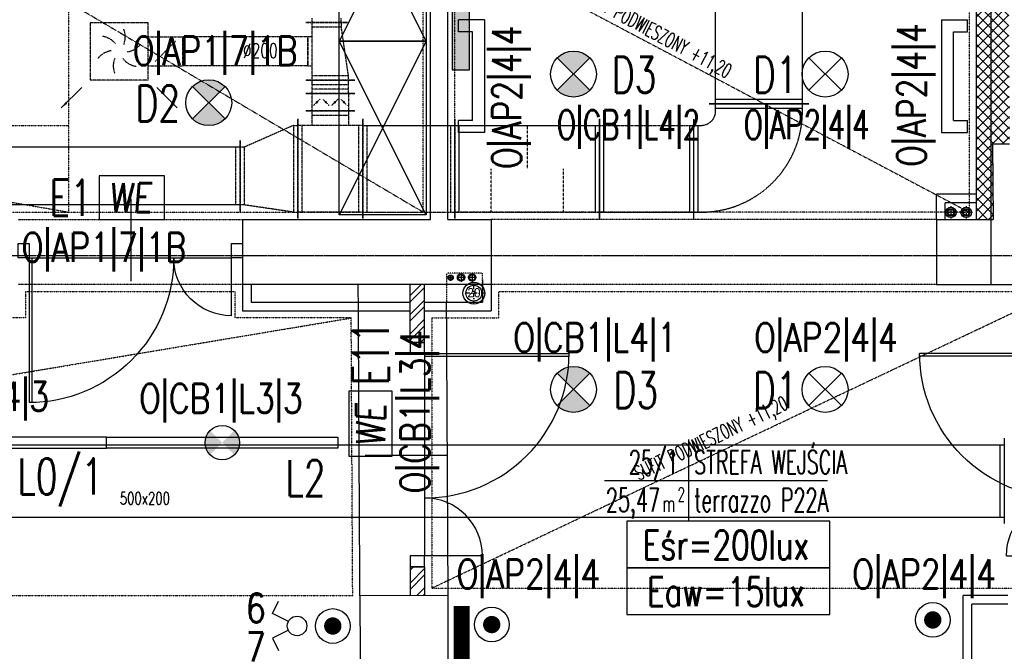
# Model space of a CAD drawing. Header units: inches. Extents: x -281236 to -70395, y 38777 to 102341.
# Tile 127 of 244: x -140252 to -139572, y 50783 to 51220. Entities that reach past the tile are written whole.
import ezdxf
from ezdxf.enums import TextEntityAlignment as Align

# ---------------------------------------------------------------- set-up
doc = ezdxf.new("R2010")
doc.units = ezdxf.units.IN
doc.header["$MEASUREMENT"] = 0
for name, pattern in [('00-inst$0$DASHDOT', [1, 0.5, -0.25, 0, -0.25]), ('CENTER', [2, 1.25, -0.25, 0.25, -0.25]), ('DASHDOT', [1, 0.5, -0.25, 0, -0.25]), ('DASHED', [0.75, 0.5, -0.25]), ('DASHED2', [0.375, 0.25, -0.125]), ('DIVIDE', [31.75, 12.7, -6.35, 0, -6.35, 0, -6.35])]:
    doc.linetypes.add(name, pattern=pattern)
doc.layers.get('0').update_dxf_attribs({"color": 101})
for name, color, linetype in [('Drz---drzwi', 5, 'Continuous'), ('E-90', 6, 'Continuous'), ('E-OPIS-POM', 6, 'Continuous'), ('E35', 6, 'Continuous'), ('E50', 3, 'Continuous'), ('FLUID-N17-50-ARRGR', 7, 'Continuous'), ('Ins-kan', 54, 'Continuous'), ('Ins-ppoz-opis', 240, 'Continuous'), ('Ins-went', 141, 'Continuous'), ('Ins-wod', 152, 'Continuous'), ('Mco-piony', 10, 'Continuous'), ('Os-osie glowne', 8, 'CENTER'), ('piony_K_nr', 240, 'Continuous'), ('Sc-cegla pelna', 32, 'Continuous'), ('Sc-cegla pelna-hatch', 8, 'Continuous'), ('Sc-cegla pustak', 42, 'Continuous'), ('Sc-gk', 120, 'Continuous'), ('Sc-nad', 5, 'DASHED2'), ('Sc-nadproza kon', 5, 'DASHED2'), ('Suf-widok', 8, 'Continuous'), ('W-otwor-strop', 126, 'Continuous'), ('Wym-wew', 8, 'Continuous'), ('Wyp-grzejniki', 56, 'Continuous'), ('Wyp-meble', 155, 'Continuous')]:
    doc.layers.add(name, color=color, linetype=linetype)
doc.layers.add('ha_sc_proj', color=251, linetype='Continuous', lineweight=13)
doc.layers.get('Wym-wew').off()
doc.styles.add('FDBES', font='simplex.shx')
doc.styles.add('KA wymiar', font='romans.shx', dxfattribs={"width": 0.6})
doc.styles.add('ROMANS', font='romans', dxfattribs={"width": 0.85})
doc.styles.add('tab-bud$0$ROMANS', font='romans', dxfattribs={"width": 0.7})
doc.styles.add('TYTUL2', font='ARIAL.TTF')
doc.linetypes.add('ZIGZAG', pattern='A,0.00254,-5.08,[131,ltypeshp.shx,S=5.08,R=0,X=-5.08,Y=0],-10.16,[131,ltypeshp.shx,S=5.08,R=180,X=5.08,Y=0],-5.08', length=20.32254)
doc.dimstyles.new('FDBES', dxfattribs={"dimscale": 50, "dimtxt": 4, "dimasz": 2.5, "dimexe": 0.8, "dimexo": 2, "dimgap": 1, "dimtad": 1, "dimdsep": 46, "dimtxsty": 'FDBES', "dimcen": 2.5, "dimclrd": 4, "dimclre": 5, "dimadec": 0, "dimazin": 0, "dimtfac": 1, "dimtmove": 0, "dimatfit": 3, "dimfxl": 0, "dimarcsym": 0})

# ---------------------------------------------------------------- blocks, each defined once
blk = doc.blocks.new('pow')
for p, q in [((0, 0.5229102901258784), (0, -0.5229102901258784)), ((-1.075294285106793, 0), (1.779711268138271, -1.13686837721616e-13))]:
    blk.add_line(p, q)
at = {"style": 'KA wymiar', "width": 0.6}
for s, height, p in [('2', 0.18, (-0.139230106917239, -0.269806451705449)), ('m', 0.21, (-0.3331997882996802, -0.4009838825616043))]:
    blk.add_text(s, height=height, dxfattribs=at).set_placement(p)
for tag, p in [('01', (-0.1310879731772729, 0.08442380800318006)), ('000.00', (-0.3636004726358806, -0.4009838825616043))]:
    blk.add_attdef(tag, text='', height=0.3, dxfattribs=at).set_placement(p, align=Align.RIGHT)
for tag, p in [('POMIESZCZENIE', (0.07092525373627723, 0.08442380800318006)), ('POSADZKA', (0.07092525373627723, -0.4009838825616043))]:
    blk.add_attdef(tag, p, '', height=0.3, dxfattribs=at)
blk = doc.blocks.new('we')
at = {"layer": 'E35', "ltscale": 0.2}
blk.add_lwpolyline([(44.99999999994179, 30.00000000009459), (-1.455191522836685e-09, 30.00000000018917), (0, 0), (44.9999999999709, 5.093170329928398e-11)], close=True, dxfattribs=at)
at = {"layer": 'E35', "ltscale": 0.2, "style": 'ROMANS', "oblique": 5, "width": 0.8}
blk.add_text('WE', height=20, dxfattribs=at).set_placement((21.44186387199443, 15.00000000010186), align=Align.MIDDLE_CENTER)
blk = doc.blocks.new('E-90Przycisk')
at = {"layer": 'E35', "const_width": 3}
blk.add_lwpolyline([(1.5, 1.455191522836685e-11, -1), (-1.5, 1.091393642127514e-11, -1)], format="xyb", close=True, dxfattribs=at)
at = {"layer": 'E35'}
blk.add_circle((1.818989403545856e-12, 1.455191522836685e-11), 5.999999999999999, dxfattribs=at)
blk = doc.blocks.new('_DKGJHF')
at = {"ltscale": 7}
for p, q in [((-21.08464803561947, -77.00000000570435), (35.91535196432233, -77.00000000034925)), ((-4.999999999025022, -147.4999999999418), (-104.999999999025, -147.5000000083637)), ((-4.999999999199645, -145.5), (-104.9799979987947, -145.5000000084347))]:
    blk.add_line(p, q, dxfattribs=at)
for points in [[(5, -7.5), (5, 0), (-5, 0), (-4.999999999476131, -7.5)], [(5.000000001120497, -155), (5.000000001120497, -147.5), (-4.999999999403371, -147.5), (-4.999999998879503, -155)]]:
    blk.add_lwpolyline(points, close=True, dxfattribs=at)
for points in [[(-44.99999999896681, -7.500000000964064), (-4.999999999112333, -7.5)], [(-4.999999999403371, -147.4999999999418), (-4.999999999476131, -7.500000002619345)]]:
    blk.add_lwpolyline(points, dxfattribs=at)
for centre, radius, start, end in [((-4.999999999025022, -7.5), 39.99999999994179, 180.0000000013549, 269.9999999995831), ((-4.999999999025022, -147.4999999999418), 100, 90.00000000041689, 180.0000000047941)]:
    blk.add_arc(centre, radius, start, end)
blk = doc.blocks.new('_gslkflhklgj')
at = {"linetype": '00-inst$0$DASHDOT', "ltscale": 5}
for p, q in [((2.764863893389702e-10, -7.499999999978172), (-2.983142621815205e-10, 7.500000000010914)), ((7.499999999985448, 3.074092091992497e-10), (-7.500000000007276, -2.801243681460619e-10))]:
    blk.add_line(p, q, dxfattribs=at)
for centre, radius in [((-1.455191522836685e-11, 1.637090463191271e-11), 7.5), ((0, 0), 5.5)]:
    blk.add_circle(centre, radius)
blk = doc.blocks.new('pion_woda')
at = {"layer": 'Ins-wod'}
for p, q in [((3, 0), (-3, 0)), ((0, 3), (0, -3))]:
    blk.add_line(p, q, dxfattribs=at)
for centre, radius in [((0, 0.02268880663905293), 2.550088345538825), ((0, 0), 2)]:
    blk.add_circle(centre, radius, dxfattribs=at)
blk = doc.blocks.new('pion_mały')
at = {"layer": 'Ins-wod'}
for p, q in [((0, 2.084117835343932), (0, -2.115882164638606)), ((2.100000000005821, -0.01588216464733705), (-2.099999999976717, -0.01588216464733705))]:
    blk.add_line(p, q, dxfattribs=at)
for centre, radius in [((0, 0), 1.785061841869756), ((0, -0.01588216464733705), 1.399999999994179)]:
    blk.add_circle(centre, radius, dxfattribs=at)
blk = doc.blocks.new('WW_piony')
for name, p in [('pion_mały', (0, 0)), ('pion_woda', (7.182069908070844, 0.1177387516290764)), ('pion_woda', (14.9266008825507, 0.1457221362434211))]:
    blk.add_blockref(name, p)
blk = doc.blocks.new('G_80')
at = {"layer": 'Wyp-grzejniki'}
h = blk.add_hatch(dxfattribs=at)
h.set_pattern_fill('DOTS', color=256, scale=0.5, angle=90, style=0)
h.set_pattern_definition([(90, (-37823.93992433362, -77504.9091523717), (-0.79375, 0.396875), [0, -0.79375])])
h.paths.add_polyline_path([(80, -12), (80, 0), (0, 0), (0, -12)])
blk.add_lwpolyline([(0, 0), (0, -12), (80, -12), (80, 0)], close=True, dxfattribs=at)
blk = doc.blocks.new('pco')
at = {"layer": 'Mco-piony', "color": 9, "linetype": 'DASHDOT', "ltscale": 3}
for p, q in [((-2599.382822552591, -14.34276699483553), (-2610.282822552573, -14.34276699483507)), ((-2604.832822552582, -19.79275673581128), (-2604.832822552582, -8.89275673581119))]:
    blk.add_line(p, q, dxfattribs=at)
at = {"layer": 'Mco-piony', "color": 9}
blk.add_circle((-2604.832822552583, -14.34275673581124), 4.529712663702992, dxfattribs=at)
at = {"layer": 'Mco-piony'}
blk.add_circle((-2604.832822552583, -14.34275673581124), 3.2, dxfattribs=at)
at = {"layer": 'Mco-piony', "color": 8}
blk.add_circle((-2604.832822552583, -14.34275673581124), 2.6, dxfattribs=at)

msp = doc.modelspace()

# ---------------------------------------------------------------- hatches: boundary and pattern name
at = {"layer": 'E35'}
h = msp.add_hatch(color=256, dxfattribs=at)
edge = h.paths.add_edge_path()
edge.add_arc((-139869.499065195, 51182.18288417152), 15.87599999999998, 45.00000000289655, 134.9999999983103)
edge.add_line((-139880.7250924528, 51193.40891142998), (-139869.4990651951, 51182.18288417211))
edge.add_line((-139869.4990651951, 51182.18288417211), (-139858.2730379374, 51193.40891143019))
edge = h.paths.add_edge_path()
edge.add_arc((-139869.499065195, 51182.18288417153), 15.87599999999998, 224.9999999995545, 315.0000000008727)
edge.add_line((-139858.2730379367, 51170.95685691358), (-139869.4990651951, 51182.18288417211))
edge.add_line((-139869.4990651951, 51182.18288417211), (-139880.7250924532, 51170.9568569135))
h = msp.add_hatch(color=256, dxfattribs=at)
edge = h.paths.add_edge_path()
edge.add_arc((-140121.685675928, 51162.37519014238), 15.87599999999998, 45.00000000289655, 134.9999999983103)
edge.add_line((-140132.9117031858, 51173.60121740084), (-140121.6856759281, 51162.37519014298))
edge.add_line((-140121.6856759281, 51162.37519014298), (-140110.4596486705, 51173.60121740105))
edge = h.paths.add_edge_path()
edge.add_arc((-140121.685675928, 51162.3751901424), 15.87599999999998, 224.9999999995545, 315.0000000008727)
edge.add_line((-140110.4596486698, 51151.14916288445), (-140121.6856759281, 51162.37519014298))
edge.add_line((-140121.6856759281, 51162.37519014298), (-140132.9117031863, 51151.14916288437))
h = msp.add_hatch(color=256, dxfattribs=at)
edge = h.paths.add_edge_path()
edge.add_arc((-139869.499065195, 50964.1210380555), 15.87599999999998, 45.00000000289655, 134.9999999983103)
edge.add_line((-139880.7250924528, 50975.34706531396), (-139869.4990651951, 50964.1210380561))
edge.add_line((-139869.4990651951, 50964.1210380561), (-139858.2730379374, 50975.34706531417))
edge = h.paths.add_edge_path()
edge.add_arc((-139869.499065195, 50964.12103805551), 15.87599999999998, 224.9999999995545, 315.0000000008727)
edge.add_line((-139858.2730379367, 50952.89501079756), (-139869.4990651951, 50964.1210380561))
edge.add_line((-139869.4990651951, 50964.1210380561), (-139880.7250924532, 50952.89501079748))
h = msp.add_hatch(color=256, dxfattribs=at)
edge = h.paths.add_edge_path()
edge.add_arc((-140112.4046155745, 50927.28527431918), 11.87999999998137, 315.0000000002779, 405.00000000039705, ccw=False)
edge.add_line((-140104.004187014, 50918.88484575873), (-140112.4046155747, 50927.28527431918))
edge.add_line((-140112.4046155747, 50927.28527431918), (-140104.0041870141, 50935.68570287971))
edge = h.paths.add_edge_path()
edge.add_arc((-140112.4046155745, 50927.28527431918), 11.87999999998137, 495.0000000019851, 584.9999999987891, ccw=False)
edge.add_line((-140120.8050441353, 50935.68570287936), (-140112.4046155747, 50927.28527431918))
edge.add_line((-140112.4046155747, 50927.28527431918), (-140120.8050441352, 50918.88484575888))
at = {"layer": 'ha_sc_proj', "linetype": 'Continuous', "ltscale": 10}
h = msp.add_hatch(dxfattribs=at)
h.set_pattern_fill('ANSI37', color=256, scale=40, angle=-1.272221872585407e-14, style=0)
h.set_pattern_definition([(44.99999999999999, (0, 0), (-3.535533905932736, 3.535533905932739), []), (135, (0, 0), (-3.535533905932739, -3.535533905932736), [])])
h.paths.add_polyline_path([(-139580.8500126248, 51284.64768523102), (-139590.942294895, 51284.6472096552), (-139590.9422948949, 51081.69882316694), (-139580.8500126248, 51081.69985206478)])
h.paths.add_polyline_path([(-139568.5253381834, 51233.69597620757), (-139580.2455753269, 51233.69597620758), (-139580.5265039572, 51284.64770047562), (-139580.8500126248, 51284.64768523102), (-139580.8500126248, 51081.69985206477), (-139579.4075267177, 51081.69999912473), (-139579.694212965, 51133.69597620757), (-139567.9739758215, 51133.69597620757)])
at = {"layer": 'Sc-cegla pelna-hatch'}
h = msp.add_hatch(dxfattribs=at)
h.set_pattern_fill('ANSI32', color=256, scale=25, style=0)
h.set_pattern_definition([(45, (0, 0), (-6.629126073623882, 6.629126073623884), []), (45, (4.419417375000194, 0), (-6.629126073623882, 6.629126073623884), [])])
h.paths.add_polyline_path([(-139972.5355828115, 51036.69566167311), (-139982.5355828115, 51036.69571269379), (-139982.5355828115, 50996.517608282), (-139972.5355828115, 50996.51760828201)])
h.paths.add_polyline_path([(-139972.5355828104, 50841.51760828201), (-139982.5355828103, 50841.517608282), (-139982.5355828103, 50821.55090173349), (-139972.5355828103, 50821.60606365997)])

# ---------------------------------------------------------------- linework, layer by layer
at = {"color": 4, "linetype": 'DASHED'}
for p, q in [((-140151.5956310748, 51197.93921284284), (-140144.524563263, 51205.01028065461)), ((-140151.5956310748, 51197.93921284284), (-140158.6666988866, 51190.86814503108)), ((-140046.9762585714, 51162.69572134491, -5780.000000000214), (-140044.7665498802, 51164.90543003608, -5780.000000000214)), ((-140040.7262585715, 51162.69572134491, -5780.000000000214), (-140042.9359672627, 51164.90543003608, -5780.000000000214)), ((-140034.4762585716, 51162.69572134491, -5780.000000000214), (-140032.2665498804, 51164.90543003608, -5780.000000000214)), ((-140028.2262585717, 51162.69572134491, -5780.000000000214), (-140030.4359672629, 51164.90543003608, -5780.000000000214))]:
    msp.add_line(p, q, dxfattribs=at)
at = {"color": 4, "linetype": 'Continuous'}
msp.add_line((-139783.1993917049, 51086.69567617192), (-139783.1993917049, 51146.69567617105), dxfattribs=at)
msp.add_lwpolyline([(-140151.5956310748, 51197.68921284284, 0.499999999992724, 0.499999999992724, 1), (-140151.5956310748, 51198.18921284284, 0.499999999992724, 0.499999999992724, 1)], format="xyseb", close=True, dxfattribs=at)
at = {"color": 4, "linetype": 'DASHED'}
for centre, start, end in [((-140193.5956310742, 51207.9392128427), 338.1985905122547, 21.80140948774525), ((-140197.255885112, 51194.27895880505), 38.19859051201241, 81.80140948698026), ((-140187.2558851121, 51184.2789588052), 98.19859051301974, 141.8014094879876), ((-140179.9353770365, 51211.59946688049), 278.1985905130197, 321.8014094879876), ((-140173.5956310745, 51187.93921284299), 158.1985905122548, 201.8014094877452), ((-140169.9353770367, 51201.59946688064), 218.1985905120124, 261.8014094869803)]:
    msp.add_arc(centre, 14.14213562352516, start, end, dxfattribs=at)
at = {"layer": 'E35'}
for p, q in [((-139931.0546339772, 51219.69736807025), (-139948.9545474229, 51219.69736807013)), ((-139948.9545474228, 51211.42272616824), (-139948.9545474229, 51219.69736807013)), ((-139931.0546339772, 51219.69736807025), (-139931.0546339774, 51141.69736807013)), ((-139614.969490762, 51219.69736807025), (-139614.9694907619, 51141.69736807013)), ((-139614.969490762, 51219.69736807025), (-139597.0695773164, 51219.69736807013)), ((-139597.0695773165, 51211.42272616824), (-139597.0695773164, 51219.69736807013)), ((-139939.3292758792, 51211.42272616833), (-139948.9545474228, 51211.42272616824)), ((-139939.3292758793, 51149.97200997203), (-139939.3292758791, 51211.42272616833)), ((-139606.69484886, 51149.97200997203), (-139606.6948488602, 51211.42272616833)), ((-139606.6948488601, 51211.42272616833), (-139597.0695773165, 51211.42272616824)), ((-139880.7250924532, 51193.4089114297), (-139858.2730379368, 51170.95685691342)), ((-139880.7250924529, 51170.95685691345), (-139858.2730379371, 51193.40891142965)), ((-139684.2730541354, 51193.4089114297), (-139706.7251086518, 51170.95685691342)), ((-139684.2730541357, 51170.95685691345), (-139706.7251086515, 51193.40891142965)), ((-140132.9117031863, 51173.60121740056), (-140110.4596486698, 51151.14916288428)), ((-140132.9117031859, 51151.14916288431), (-140110.4596486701, 51173.60121740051)), ((-139939.3292758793, 51149.97200997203), (-139948.9545474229, 51149.97200997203)), ((-139948.9545474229, 51141.69736807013), (-139948.9545474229, 51149.97200997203)), ((-139606.69484886, 51149.97200997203), (-139597.0695773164, 51149.97200997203)), ((-139597.0695773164, 51141.69736807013), (-139597.0695773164, 51149.97200997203)), ((-139931.0546339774, 51141.69736807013), (-139948.9545474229, 51141.69736807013)), ((-139614.9694907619, 51141.69736807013), (-139597.0695773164, 51141.69736807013)), ((-139880.7250924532, 50975.34706531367), (-139858.2730379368, 50952.89501079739)), ((-139880.7250924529, 50952.89501079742), (-139858.2730379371, 50975.34706531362)), ((-139684.2730541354, 50975.34706531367), (-139706.7251086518, 50952.89501079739)), ((-139684.2730541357, 50952.89501079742), (-139706.7251086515, 50975.34706531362)), ((-140077.7039505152, 50809.10070539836), (-140073.4299140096, 50817.63637244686)), ((-140066.6682444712, 50803.57483258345), (-140077.7039505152, 50809.10070539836)), ((-140066.6682444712, 50797.53043219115), (-140077.7039505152, 50792.00455937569)), ((-140077.7039505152, 50792.00455937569), (-140073.4299140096, 50783.4688923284))]:
    msp.add_line(p, q, dxfattribs=at)
for points in [[(-140192.4046155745, 50923.43527431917), (-140192.4046155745, 50931.13527431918), (-140259.9046155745, 50931.13527431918), (-140259.9046155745, 50923.43527431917)], [(-140032.4046155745, 50931.13527431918), (-140032.4046155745, 50923.43527431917), (-140192.4046155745, 50923.43527431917), (-140192.4046155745, 50931.13527431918)]]:
    msp.add_lwpolyline(points, close=True, dxfattribs=at)
at = {"layer": 'E35', "linetype": 'Continuous', "ltscale": 0.3}
for points in [[(-139832.6811732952, 50840.68233685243), (-139692.3481337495, 50840.68233685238), (-139692.3481337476, 50872.96118701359), (-139832.6811732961, 50872.96118701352)], [(-139832.6811732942, 50808.40348669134), (-139692.3481337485, 50808.40348669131), (-139692.3481337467, 50840.68233685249), (-139832.6811732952, 50840.68233685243)]]:
    msp.add_lwpolyline(points, close=True, dxfattribs=at)
at = {"layer": 'E35'}
for centre, radius in [((-139869.499065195, 51182.18288417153), 15.87599999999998), ((-139695.4990813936, 51182.18288417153), 15.87599999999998), ((-140121.685675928, 51162.37519014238), 15.87599999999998), ((-139869.499065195, 50964.12103805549), 15.87599999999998), ((-139695.4990813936, 50964.12103805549), 15.87599999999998), ((-140112.4046155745, 50927.28527431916), 11.87999999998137), ((-140060.6326164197, 50800.55263238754), 6.750000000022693)]:
    msp.add_circle(centre, radius, dxfattribs=at)
at = {"layer": 'Ins-ppoz-opis', "linetype": 'ZIGZAG', "ltscale": 0.03}
msp.add_line((-139580.8500126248, 51628.01256290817), (-139580.8500126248, 51036.69542632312), dxfattribs=at)
at = {"layer": 'Ins-went', "linetype": 'DASHED', "ltscale": 0.5}
for p, q in [((-139771.2462218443, 51161.69567617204), (-139771.2462218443, 51247.09567617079)), ((-139711.2462218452, 51161.69567617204), (-139711.2462218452, 51247.09567617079)), ((-139711.2462218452, 51164.695676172), (-139771.2462218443, 51164.69567617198)), ((-139706.7462218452, 51161.69567617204), (-139775.7462218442, 51161.69567617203)), ((-139775.699391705, 51161.69567617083), (-139706.699391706, 51161.69567617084)), ((-139771.1993917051, 51156.6956761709), (-139771.1993917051, 51161.69567617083)), ((-139771.1993917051, 51158.69567617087), (-139711.1993917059, 51158.69567617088)), ((-139711.1993917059, 51156.6956761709), (-139711.1993917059, 51161.69567617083)), ((-139851.4993917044, 51151.19567617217, -2890.000000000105), (-139851.4993917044, 51082.19567617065, -2890.000000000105)), ((-139851.499391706, 51082.19567617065), (-139851.499391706, 51151.19567617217)), ((-139786.1993917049, 51082.19567617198), (-139786.1993917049, 51151.19567617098)), ((-140015.0993917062, 51146.69567617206), (-139951.4993917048, 51146.69567617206)), ((-139951.4993917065, 51146.69567617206, -2890.000000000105), (-139851.4993917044, 51146.69567617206, -2890.000000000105)), ((-139948.4993917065, 51086.69567617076, -2890.000000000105), (-139948.4993917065, 51146.69567617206, -2890.000000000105)), ((-139854.4993917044, 51146.69567617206, -2890.000000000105), (-139854.4993917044, 51086.69567617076, -2890.000000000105)), ((-139848.4993917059, 51086.69567617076), (-139848.4993917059, 51146.69567617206)), ((-139807.0993917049, 51146.69567617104), (-139802.0993917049, 51146.69567617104)), ((-139789.1993917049, 51146.69567617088), (-139789.1993917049, 51086.69567616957)), ((-139786.1993917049, 51146.69567617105), (-139781.1993917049, 51146.69567617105)), ((-140100.1012585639, 51131.69602315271), (-140801.4012585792, 51131.69602315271)), ((-140100.1012585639, 51091.69602315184), (-140801.4012585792, 51091.69602315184)), ((-139851.499391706, 51086.69567617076), (-139786.1993917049, 51086.69567617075)), ((-139807.0993917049, 51086.69567617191), (-139802.099391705, 51086.69567617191)), ((-139786.1993917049, 51086.69567617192), (-139781.199391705, 51086.69567617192))]:
    msp.add_line(p, q, dxfattribs=at)
at = {"layer": 'Ins-went', "linetype": 'DASHED', "ltscale": 0.4}
for p, q in [((-140050.1012585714, 51217.939212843, -2890.000000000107), (-140050.1012585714, 51220.93921284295, -2890.000000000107)), ((-140030.1012585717, 51217.939212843, -2890.000000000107), (-140030.1012585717, 51220.93921284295, -2890.000000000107)), ((-140203.595631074, 51217.93921284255), (-140203.595631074, 51177.93921284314)), ((-140203.595631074, 51217.93921284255), (-140163.5956310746, 51217.93921284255)), ((-140163.5956310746, 51177.93921284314), (-140163.5956310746, 51217.93921284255)), ((-140054.6012585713, 51217.93921284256, -2890.000000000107), (-140025.6012585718, 51217.93921284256, -2890.000000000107)), ((-140025.6012585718, 51217.939212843, -2890.000000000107), (-140054.6012585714, 51217.939212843, -2890.000000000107)), ((-140050.1012585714, 51177.93921284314, -2890.000000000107), (-140050.1012585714, 51217.93921284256, -2890.000000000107)), ((-140050.1012585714, 51214.9392128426, -2890.000000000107), (-140030.1012585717, 51214.9392128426, -2890.000000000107)), ((-140030.1012585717, 51217.93921284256, -2890.000000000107), (-140030.1012585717, 51214.9392128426, -2890.000000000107)), ((-140025.1012585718, 51180.9392128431, -2890.000000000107), (-140030.1012585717, 51214.9392128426, -2890.000000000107)), ((-140163.5956310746, 51207.9392128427), (-140139.595631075, 51207.9392128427)), ((-140139.5956310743, 51187.93921284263), (-140139.5956310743, 51207.93921284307)), ((-140053.1012585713, 51187.939212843, -2890.000000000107), (-140053.1012585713, 51207.93921284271, -2890.000000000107)), ((-140050.1012585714, 51207.93921284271, -2890.000000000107), (-140053.1012585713, 51207.93921284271, -2890.000000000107)), ((-140053.1012585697, 51207.93921284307), (-140053.1012585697, 51187.93921284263)), ((-140163.5956310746, 51187.93921284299), (-140139.595631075, 51187.93921284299)), ((-140053.1012585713, 51187.939212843, -2890.000000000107), (-140050.1012585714, 51187.939212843, -2890.000000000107)), ((-140163.5956310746, 51177.93921284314), (-140203.595631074, 51177.93921284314)), ((-140020.6012585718, 51177.93921284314, -2890.000000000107), (-140054.6012585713, 51177.93921284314, -2890.000000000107)), ((-140054.6012585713, 51177.89572134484), (-140020.6012585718, 51177.89572134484)), ((-140025.1012585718, 51180.9392128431, -2890.000000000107), (-140050.1012585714, 51180.9392128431, -2890.000000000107)), ((-140050.1012585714, 51168.69572134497), (-140050.1012585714, 51177.89572134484)), ((-140025.1012585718, 51177.93921284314, -2890.000000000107), (-140025.1012585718, 51180.9392128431, -2890.000000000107)), ((-140025.1012585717, 51168.69572134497), (-140025.1012585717, 51177.89572134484)), ((-140050.1012585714, 51174.89572134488), (-140025.1012585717, 51174.89572134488)), ((-140025.1012585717, 51171.69572134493), (-140050.1012585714, 51171.69572134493)), ((-140054.6012585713, 51168.69572134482, -5780.000000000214), (-140020.6012585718, 51168.69572134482, -5780.000000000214)), ((-140020.6012585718, 51168.69572134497), (-140054.6012585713, 51168.69572134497)), ((-140050.1012585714, 51156.69572134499, -5780.000000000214), (-140050.1012585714, 51168.69572134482, -5780.000000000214)), ((-140025.1012585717, 51168.69572134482, -5780.000000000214), (-140025.1012585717, 51156.69572134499, -5780.000000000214)), ((-140046.9762585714, 51162.69572134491, -5780.000000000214), (-140049.1859672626, 51160.48601265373, -5780.000000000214)), ((-140040.7262585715, 51162.69572134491, -5780.000000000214), (-140038.5165498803, 51160.48601265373, -5780.000000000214)), ((-140034.4762585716, 51162.69572134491, -5780.000000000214), (-140036.6859672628, 51160.48601265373, -5780.000000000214)), ((-140028.2262585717, 51162.69572134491, -5780.000000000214), (-140026.0165498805, 51160.48601265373, -5780.000000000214)), ((-140060.101258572, 51082.19572134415), (-140060.101258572, 51151.19572134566)), ((-140060.1012585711, 51151.19572134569), (-140060.1012585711, 51082.19572134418)), ((-140020.6012585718, 51156.69572134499, -5780.000000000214), (-140054.6012585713, 51156.69572134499, -5780.000000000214)), ((-140054.6012585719, 51156.69572134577), (-140020.6012585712, 51156.69572134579)), ((-140050.1012585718, 51146.69572134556), (-140050.1012585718, 51156.69572134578)), ((-140050.1012585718, 51153.69572134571), (-140025.1012585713, 51153.69572134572)), ((-140025.1012585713, 51156.69572134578), (-140025.1012585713, 51146.69572134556)), ((-140015.1012585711, 51151.19572134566), (-140015.1012585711, 51082.19572134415)), ((-140015.0993917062, 51082.19567617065), (-140015.0993917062, 51151.19567617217)), ((-139951.4993917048, 51151.19567617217), (-139951.4993917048, 51082.19567617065)), ((-139951.4993917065, 51082.19567617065, -2890.000000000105), (-139951.4993917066, 51151.19567617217, -2890.000000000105)), ((-140063.1012585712, 51146.69572134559), (-140097.1012585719, 51131.69572134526)), ((-140063.1012585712, 51146.69572134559), (-140063.1012585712, 51086.69572134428)), ((-140063.1012585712, 51146.69572134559), (-140060.1012585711, 51146.69572134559)), ((-140015.1012585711, 51146.69572134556), (-140060.101258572, 51146.69572134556)), ((-140057.101258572, 51086.69572134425), (-140057.101258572, 51146.69572134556)), ((-140018.1012585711, 51146.69572134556), (-140018.1012585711, 51086.69572134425)), ((-140012.0993917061, 51086.69567617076), (-140012.0993917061, 51146.69567617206)), ((-139954.4993917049, 51146.69567617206), (-139954.4993917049, 51086.69567617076)), ((-139851.499391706, 51146.69567617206), (-139786.1993917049, 51146.69567617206)), ((-140103.101258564, 51131.69602315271), (-140103.101258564, 51091.69602315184)), ((-140100.1012585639, 51136.19602315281), (-140100.1012585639, 51087.19602315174)), ((-140100.101258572, 51087.19572134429), (-140100.101258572, 51136.19572134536)), ((-140097.1012585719, 51131.69572134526), (-140100.101258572, 51131.69572134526)), ((-140097.1012585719, 51091.69572134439), (-140097.1012585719, 51131.69572134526)), ((-140097.1012585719, 51091.69572134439), (-140100.101258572, 51091.69572134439)), ((-140063.1012585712, 51086.69572134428), (-140097.1012585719, 51091.69572134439)), ((-140063.1012585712, 51086.69572134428), (-140060.1012585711, 51086.69572134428)), ((-140015.1012585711, 51086.69572134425), (-140060.101258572, 51086.69572134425)), ((-140015.0993917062, 51086.69567617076), (-139951.4993917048, 51086.69567617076)), ((-139951.4993917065, 51086.69567617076, -2890.000000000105), (-139851.4993917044, 51086.69567617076, -2890.000000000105))]:
    msp.add_line(p, q, dxfattribs=at)
at = {"layer": 'Ins-went', "linetype": 'DASHED', "ltscale": 0.3}
for p, q in [((-139901.4993917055, 51146.69567617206, -2890.000000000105), (-139901.4993917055, 51116.69567617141, -2890.000000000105)), ((-139926.499391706, 51086.69567617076, -2890.000000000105), (-139926.499391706, 51116.69567617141, -2890.000000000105)), ((-139876.4993917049, 51086.69567617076, -2890.000000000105), (-139876.4993917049, 51116.69567617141, -2890.000000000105))]:
    msp.add_line(p, q, dxfattribs=at)
at = {"layer": 'Ins-went'}
for p, q in [((-142054.7130956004, 50925.8384604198), (-139571.6130955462, 50925.8384604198)), ((-142049.7109289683, 50925.83846041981), (-139897.3109289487, 50925.83846041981)), ((-139574.6130955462, 50925.8384604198), (-139574.6130955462, 50875.83846041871)), ((-139571.6130955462, 50930.33846041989), (-139571.6130955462, 50871.33846041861)), ((-142054.7130956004, 50875.83846041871), (-139571.6130955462, 50875.83846041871)), ((-142049.7109289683, 50875.83846041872), (-139897.3109289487, 50875.83846041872))]:
    msp.add_line(p, q, dxfattribs=at)
at = {"layer": 'Ins-went', "linetype": 'DASHED', "ltscale": 0.4, "elevation": -5780.000000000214}
for points in [[(-140046.9762585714, 51162.29572134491, 0.7999999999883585, 0.7999999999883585, 1), (-140046.9762585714, 51163.0957213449, 0.7999999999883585, 0.7999999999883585, 1)], [(-140040.7262585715, 51162.29572134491, 0.7999999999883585, 0.7999999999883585, 1), (-140040.7262585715, 51163.0957213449, 0.7999999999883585, 0.7999999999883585, 1)], [(-140034.4762585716, 51162.29572134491, 0.7999999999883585, 0.7999999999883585, 1), (-140034.4762585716, 51163.0957213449, 0.7999999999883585, 0.7999999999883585, 1)], [(-140028.2262585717, 51162.29572134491, 0.7999999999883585, 0.7999999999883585, 1), (-140028.2262585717, 51163.0957213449, 0.7999999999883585, 0.7999999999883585, 1)]]:
    msp.add_lwpolyline(points, format="xyseb", close=True, dxfattribs=at)
at = {"layer": 'Ins-went', "linetype": 'DASHED', "ltscale": 0.5}
for radius in [9.99999999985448, 69.99999999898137]:
    msp.add_arc((-139781.1993917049, 51156.6956761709), radius, 270, 0, dxfattribs=at)
at = {"layer": 'Ins-went', "linetype": 'DASHED', "ltscale": 0.4}
for points in [[(-140053.1012585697, 51207.93921284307), (-140139.5956310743, 51207.93921284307)], [(-140053.1012585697, 51187.93921284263), (-140139.5956310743, 51187.93921284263)]]:
    msp.add_spline(points, degree=3, dxfattribs=at)
at = {"layer": 'Os-osie glowne'}
msp.add_lwpolyline([(-143318.4675761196, 51056.69511477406), (-138010.8801488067, 51056.69511477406)], dxfattribs=at)
at = {"layer": 'Sc-cegla pelna'}
for p, q in [((-139590.9422948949, 51081.69602315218), (-139590.942294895, 51284.64720965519)), ((-139579.694212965, 51133.69597620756), (-139579.4075267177, 51081.69999912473)), ((-139567.9739758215, 51133.69597620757), (-139579.694212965, 51133.69597620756)), ((-140098.4359145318, 51081.69649353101), (-140098.4359145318, 51036.69630402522)), ((-139956.4994260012, 51081.6963249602), (-139926.4071543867, 51081.69632496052)), ((-139618.4071592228, 51081.69602315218), (-139579.4075267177, 51081.69999912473)), ((-139618.4071592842, 51036.69542632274), (-139174.3424102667, 51036.69542632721)), ((-139956.1673251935, 50746.39704450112), (-139956.1673251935, 50821.6963541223))]:
    msp.add_line(p, q, dxfattribs=at)
for points in [[(-140098.4359145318, 51081.69632495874), (-139968.4359145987, 51081.62804416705), (-139968.4354147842, 51591.69636614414)], [(-139956.4994260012, 51081.6963249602), (-139956.4992319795, 51279.69841118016)], [(-139926.4071592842, 51081.69632496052), (-139926.4071592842, 51036.69542632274), (-140098.4359145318, 51036.69630402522)], [(-139618.4071592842, 51081.6333580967), (-139618.4071592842, 51036.69542632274)], [(-140017.1692819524, 50821.69641389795), (-140015.2936583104, 50481.67499666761)], [(-139956.1673251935, 50821.6963541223), (-140017.1674254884, 50821.35986581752)]]:
    msp.add_lwpolyline(points, dxfattribs=at)
at = {"layer": 'Sc-cegla pustak'}
for p, q in [((-139982.5355828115, 50996.517608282), (-139982.5355828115, 51036.69566167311)), ((-139972.5355828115, 50996.517608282), (-139972.5355828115, 51036.69566167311)), ((-139982.5355828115, 50996.517608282), (-139972.5355828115, 50996.517608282)), ((-139982.5355828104, 50841.51760828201), (-139982.5355828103, 50821.55090173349)), ((-139972.5355828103, 50841.517608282), (-139982.5355828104, 50841.51760828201)), ((-139972.5355828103, 50841.517608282), (-139972.5355828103, 50821.60606365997))]:
    msp.add_line(p, q, dxfattribs=at)
at = {"layer": 'Sc-gk'}
for p, q in [((-139618.4071592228, 51081.69602315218), (-139618.4071592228, 51099.03739664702)), ((-139590.9422948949, 51099.03739664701), (-139618.4071592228, 51099.03739664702)), ((-139612.4071592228, 51081.69602315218), (-139612.4071592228, 51093.03739664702)), ((-139590.9422948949, 51093.03739664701), (-139612.4071592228, 51093.03739664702)), ((-140098.4359136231, 51036.69630402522), (-140098.4359136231, 51018.51672709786)), ((-140092.4359136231, 51036.69630402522), (-140092.4359136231, 51024.51672709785)), ((-139932.4071592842, 51040.09508832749), (-139932.4071592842, 51024.51672709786)), ((-139926.4071592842, 51036.69542632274), (-139926.4071592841, 51018.51672709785)), ((-140092.4359136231, 51024.51672709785), (-139982.5355828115, 51024.51672709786)), ((-139972.5355828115, 51024.51672709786), (-139932.4071592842, 51024.51672709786)), ((-140098.4359136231, 51018.51672709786), (-139982.5355828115, 51018.51672709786)), ((-139972.5355828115, 51018.51672709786), (-139926.4071592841, 51018.51672709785)), ((-139600.1636385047, 50746.56110997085), (-139600.1636385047, 50821.69635412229)), ((-139569.1636385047, 50821.69635412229), (-139600.1636385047, 50821.69635412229)), ((-139594.1636385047, 50746.56110997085), (-139594.1636385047, 50815.69635412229)), ((-139569.1636385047, 50815.69635412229), (-139594.1636385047, 50815.69635412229))]:
    msp.add_line(p, q, dxfattribs=at)
at = {"layer": 'Sc-nad'}
for points in [[(-140017.1674254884, 50821.35986581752), (-140018.3295794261, 51036.69630564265)], [(-139956.1673251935, 50821.6963541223), (-139957.2619308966, 51024.51672709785)]]:
    msp.add_lwpolyline(points, dxfattribs=at)
at = {"layer": 'Sc-nadproza kon', "linetype": 'DASHDOT', "ltscale": 0.5}
for points in [[(-140253.4359145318, 51081.69666011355), (-140098.4359145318, 51081.69666011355)], [(-139618.4071592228, 51081.69602315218), (-139926.4071592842, 51081.69602315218)], [(-140098.4359136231, 51036.69630402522), (-140253.4359145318, 51036.69630402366)], [(-139618.4071592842, 51036.69542632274), (-139926.4071592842, 51036.69630749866)]]:
    msp.add_lwpolyline(points, dxfattribs=at)
at = {"layer": 'Suf-widok', "linetype": 'DIVIDE', "ltscale": 0.02}
for p, q in [((-139973.4354147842, 51086.69666011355), (-139973.4354147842, 51586.69636614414)), ((-139951.4992154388, 51274.69841118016), (-139595.9422948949, 51086.69882316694)), ((-140218.4354147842, 51086.69666011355), (-140218.4354147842, 51231.69666011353)), ((-140218.4354147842, 51231.69666011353), (-139973.4354147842, 51086.69666011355)), ((-140566.255867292, 51146.69666011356), (-140218.4354147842, 51146.69666011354)), ((-140566.255867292, 51146.69666011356), (-140218.4354147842, 51086.69666011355)), ((-140762.4359145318, 51086.69666011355), (-139973.4354147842, 51086.69666011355)), ((-139967.5355828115, 50826.696365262), (-139534.9737571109, 51031.69518762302)), ((-141171.1886440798, 50821.69760743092), (-140023.2045538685, 51013.51672709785)), ((-140248.4359145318, 51013.51672709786), (-140497.4354148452, 51013.51672709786)), ((-139967.5355828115, 51013.51672709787), (-139921.4071592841, 51013.51672709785))]:
    msp.add_line(p, q, dxfattribs=at)
for points in [[(-139951.4992154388, 51086.69882316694), (-139951.4992154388, 51274.69841118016), (-139595.9422948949, 51274.69841118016), (-139595.9422948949, 51086.69882316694), (-139951.4992154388, 51086.69882316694)], [(-140497.4354148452, 51013.51672709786), (-140497.4354148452, 51031.69632921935), (-140642.4354148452, 51031.69702446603), (-140642.4354148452, 51013.51672709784), (-140925.3988343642, 51013.51672709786), (-140925.3988343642, 51031.69634111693), (-141070.3988343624, 51031.69741722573), (-141070.3988343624, 50986.69747829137), (-141172.0791354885, 50986.69747829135), (-141171.1886440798, 50821.69760743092), (-140022.1693210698, 50821.69760743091), (-140023.2045538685, 51013.51672709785), (-140103.4359136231, 51013.51672709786), (-140103.4359136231, 51031.69630402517), (-140248.4359145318, 51031.69630402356), (-140248.4359145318, 51013.51672709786)], [(-139967.5355828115, 51013.51672709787), (-139967.5355828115, 50826.696365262), (-139534.9737571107, 50826.6959413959), (-139534.9737571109, 51031.69518762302), (-139921.4071592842, 51031.69629319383), (-139921.4071592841, 51013.51672709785)]]:
    msp.add_lwpolyline(points, dxfattribs=at)
at = {"layer": 'W-otwor-strop', "linetype": 'DASHED2', "ltscale": 0.3}
msp.add_lwpolyline([(-139932.4071592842, 51024.51672709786), (-139932.4071592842, 51044.51672709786), (-139957.4071592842, 51044.51672709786), (-139957.4071592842, 51024.51672709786)], close=True, dxfattribs=at)
at = {"layer": 'Wyp-grzejniki', "const_width": 11}
msp.add_lwpolyline([(-139946.8047458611, 50814.26959375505), (-139946.8047458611, 50753.1303086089)], dxfattribs=at)
at = {"layer": 'Wyp-meble'}
for p, q in [((-139971.4527772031, 51324.94798913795), (-140031.4527772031, 51204.94798913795)), ((-139971.4527772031, 51204.94798913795), (-140031.4527772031, 51324.94798913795)), ((-139971.4527772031, 51204.94798913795), (-140031.4527772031, 51084.94798913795)), ((-139971.4527772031, 51084.94798913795), (-140031.4527772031, 51204.94798913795))]:
    msp.add_line(p, q, dxfattribs=at)
for points in [[(-139971.4527772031, 51324.94798913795), (-139971.4527772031, 51204.94798913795), (-140031.4527772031, 51204.94798913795), (-140031.4527772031, 51324.94798913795)], [(-139971.4527772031, 51204.94798913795), (-139971.4527772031, 51084.94798913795), (-140031.4527772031, 51084.94798913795), (-140031.4527772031, 51204.94798913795)]]:
    msp.add_lwpolyline(points, close=True, dxfattribs=at)

# ---------------------------------------------------------------- block references
msp.add_blockref('WW_piony', (-139954.4384726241, 51041.37310573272))
at = {"layer": 'Drz---drzwi', "xscale": -1}
for p, rotation in [((-140098.4359145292, 51059.99476769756), 270), ((-139525.1617178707, 50841.51672709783), 180)]:
    msp.add_blockref('_DKGJHF', p, dxfattribs=dict(at, rotation=rotation))
at = {"layer": 'Drz---drzwi', "rotation": 180}
msp.add_blockref('_DKGJHF', (-139977.5355828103, 50841.517608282), dxfattribs=at)
at = {"layer": 'E-OPIS-POM', "xscale": 54, "yscale": 54, "zscale": 54}
msp.add_blockref('pow', (-139789.9844739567, 50901.19834268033), dxfattribs=at).add_auto_attribs({'000.00': '25,47', '01': '25/1', 'POMIESZCZENIE': 'STREFA WEJŚCIA', 'POSADZKA': 'terrazzo P22A'})
at = {"layer": 'E35', "xscale": 1.999999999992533, "yscale": 2, "zscale": 2, "rotation": 310.5765584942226}
for p in [(-140035.9367420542, 50800.51155020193), (-139926.0415721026, 50801.50007273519), (-139621.0786007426, 50804.70291685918)]:
    msp.add_blockref('E-90Przycisk', p, dxfattribs=at)
at = {"layer": 'E50'}
msp.add_blockref('we', (-140197.3765333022, 51081.69666011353), dxfattribs=at)
at = {"layer": 'E50', "rotation": 90}
msp.add_blockref('we', (-139994.7889253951, 50918.01672709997), dxfattribs=at)
at = {"layer": 'Ins-kan'}
msp.add_blockref('_gslkflhklgj', (-139938.4227257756, 51030.6428687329), dxfattribs=at)
at = {"layer": 'Mco-piony', "xscale": 0.799999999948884, "yscale": 0.8000000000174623, "zscale": 0.8, "rotation": 90.001351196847}
for p in [(-139620.0329842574, 53170.39934134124, 4.905788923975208e-07), (-139609.5025825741, 53170.39969229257, 1.87121439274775e-08)]:
    msp.add_blockref('pco', p, dxfattribs=at)
at = {"layer": 'Wym-wew', "rotation": 90}
msp.add_blockref('G_80', (-139953.4209082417, 51185.13423063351), dxfattribs=at)

# ---------------------------------------------------------------- texts
at = {"layer": 'E-90', "style": 'ROMANS'}
for s, height, rotation, width, p in [('O|AP1|7|1B', 20, 3.335092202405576e-09, 0.8, (-140117.3561534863, 51196.81435229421)), ('O|AP2|4|4', 19.99999999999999, 90, 0.8, (-139914.2435115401, 51166.1416318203)), ('O|AP2|4|4', 19.99999999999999, 90, 0.8, (-139634.3654326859, 51167.72827159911)), ('O|CB1|L4|2', 20, 3.335092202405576e-09, 0.7, (-139831.4671186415, 51145.70533812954)), ('O|AP2|4|4', 20, 359.9999999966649, 0.7, (-139708.2340620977, 51145.70533812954)), ('O|AP1|7|1B', 20, 3.335053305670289e-09, 0.8, (-140194.1608135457, 51060.99700838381)), ('O|CB1|L4|1', 20, 3.335092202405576e-09, 0.8, (-139854.5653727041, 50998.56020020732)), ('O|AP2|4|4', 20, 359.9999999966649, 0.8, (-139694.8779448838, 50998.56020020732)), ('O|CB1|L3|4', 20, 90.00000000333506, 0.8, (-139977.6525735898, 50948.74146693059)), ('O|AP1|4|3', 20, 359.9999999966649, 0.8, (-140281.7629730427, 50957.90888320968)), ('O|CB1|L3|3', 20, 359.9999999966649, 0.8, (-140113.3203452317, 50956.50057962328)), ('Eśr=200lux', 20, 359.9999999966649, 0.75, (-139764.0255422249, 50856.52946232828)), ('O|AP2|4|4', 20, 359.9999999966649, 0.8, (-139900.6677466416, 50835.02917466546)), ('O|AP2|4|4', 20, 359.9999999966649, 0.8, (-139627.0064166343, 50835.02917466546)), ('Eaw=15lux', 20, 359.9999999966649, 0.75, (-139764.025542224, 50824.25061216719)), ('6', 20, 359.9999999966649, 0.8, (-140089.1983011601, 50812.97249134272)), ('7', 20, 359.9999999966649, 0.8, (-140089.1983011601, 50786.05987006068))]:
    msp.add_text(s, height=height, rotation=rotation, dxfattribs=dict(at, width=width)).set_placement(p, align=Align.MIDDLE)
at = {"layer": 'E35', "style": 'ROMANS', "width": 0.7}
for s, p in [('D3', (-139827.5750897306, 51181.6783699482)), ('D1', (-139729.9306296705, 51181.6783699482)), ('D2', (-140156.9398392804, 51161.87067591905)), ('E1', (-140217.1607479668, 51096.6966601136)), ('D3', (-139826.3585999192, 50963.61652383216)), ('D1', (-139729.9306296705, 50963.61652383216)), ('L0/1', (-140224.3747464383, 50902.09292148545)), ('L2', (-140054.8492928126, 50902.77820378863))]:
    msp.add_text(s, height=25, dxfattribs=at).set_placement(p, align=Align.MIDDLE)
msp.add_text('E11', height=25, rotation=90, dxfattribs=at).set_placement((-140009.7889253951, 50989.13560864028), align=Align.MIDDLE)
at = {"layer": 'Ins-went', "style": 'tab-bud$0$ROMANS', "width": 0.7}
msp.add_text('%%C200', height=10, rotation=359.9414289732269, dxfattribs=at).set_placement((-140098.0843096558, 51193.37029417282, 5.043801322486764e-06))
msp.add_text('500x200', height=8.423999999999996, dxfattribs=at).set_placement((-140183.1878791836, 50884.6329316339))
at = {"layer": 'piony_K_nr', "style": 'TYTUL2', "width": 0.9}
msp.add_text('20', height=6.5, dxfattribs=at).set_placement((-139942.8641481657, 51027.73371654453, -76.70000000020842))
at = {"layer": 'Suf-widok', "style": 'KA wymiar', "width": 0.6}
for height, rotation, p in [(9.999999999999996, 331.6619064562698, (-139865.3006139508, 51233.78040012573)), (9.99999999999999, 25.61190645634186, (-139824.4032824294, 50900.98115695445))]:
    msp.add_text('SUFIT PODWIESZONY +11,20', height=height, rotation=rotation, dxfattribs=at).set_placement(p)

# ---------------------------------------------------------------- leaders
at = {"layer": 'FLUID-N17-50-ARRGR'}
for points in [[(-140223.6588345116, 51158.76127150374), (-140209.5166988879, 51172.90340712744)], [(-140143.5324276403, 51158.76127150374), (-140157.6745632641, 51172.90340712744)]]:
    msp.add_leader(points, dimstyle='FDBES', override={"dimscale": 2, "dimclrd": 5}, dxfattribs=at)

doc.saveas('drawing.dxf')
